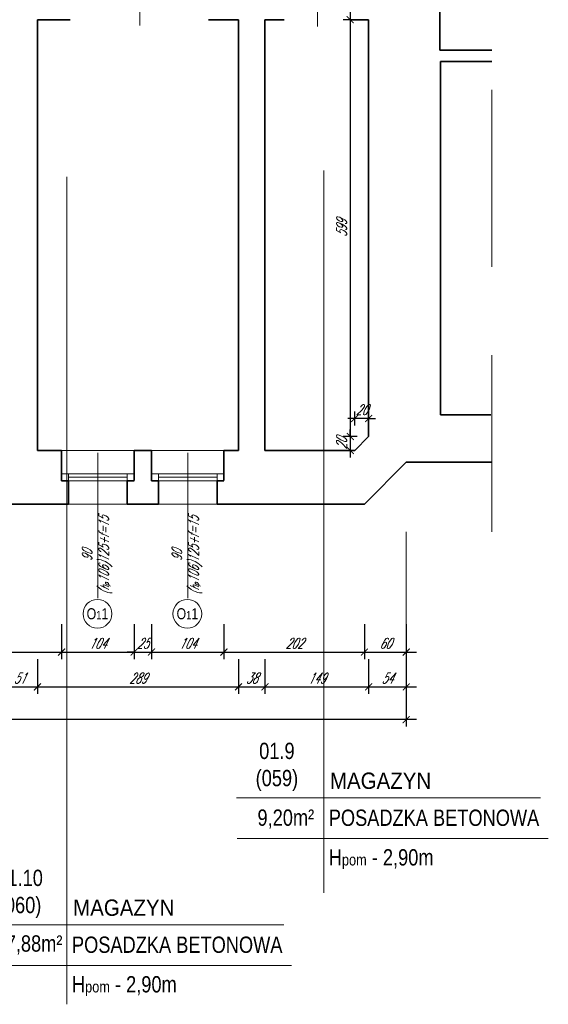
# Model space of a CAD drawing. Header units: millimetres. Extents: x 402 to 79005, y -7782 to 89952.
# Tile 233 of 256: x 27179 to 27939, y 34994 to 36409. Entities that reach past the tile are written whole.
import ezdxf

# ---------------------------------------------------------------- set-up
doc = ezdxf.new("R2010")
doc.units = ezdxf.units.MM
doc.header["$LTSCALE"] = 10
doc.linetypes.add('DASHED', pattern=[19.05, 12.7, -6.35])
doc.layers.get('0').update_dxf_attribs({"lineweight": 0})
doc.layers.get('Defpoints').update_dxf_attribs({"color": 253})
for name, color, linetype, lineweight in [('01 parter - ściany', 253, 'Continuous', 35), ('03-01_okna', 253, 'Continuous', 15), ('03_drzwi', 253, 'Continuous', 15), ('04-1_widok', 253, 'Continuous', 5), ('05-01_wymiary', 253, 'Continuous', 5), ('05-03_opis', 253, 'Continuous', 5)]:
    doc.layers.add(name, color=color, linetype=linetype, lineweight=lineweight)
doc.styles.add('ariel', font='ARIAL.TTF', dxfattribs={"width": 0.8})
doc.styles.add('ariel_wym', font='simplex.shx', dxfattribs={"width": 0.65, "oblique": 25})
doc.dimstyles.new('ariel 50', dxfattribs={"dimtxt": 15, "dimasz": 10, "dimexe": 10, "dimexo": 0, "dimgap": 5, "dimtad": 1, "dimdec": 1, "dimrnd": 0.5, "dimtxsty": 'ariel_wym', "dimblk": 'ARCHTICK', "dimcen": 2.5, "dimdle": 15, "dimazin": 0, "dimtfac": 1, "dimtdec": 1, "dimtix": 1, "dimtmove": 0, "dimatfit": 3, "dimldrblk": 'DOT', "dimfxl": 0, "dimarcsym": 0})
doc.dimstyles.new('ariel 50 wnętrze', dxfattribs={"dimtxt": 15, "dimasz": 10, "dimexe": 10, "dimexo": 0, "dimgap": 5, "dimtad": 1, "dimdec": 1, "dimrnd": 0.5, "dimtxsty": 'ariel_wym', "dimblk": 'ARCHTICK', "dimcen": 2.5, "dimdle": 15, "dimazin": 0, "dimtfac": 1, "dimtdec": 1, "dimtix": 1, "dimtmove": 0, "dimatfit": 3, "dimldrblk": 'DOT', "dimfxl": 0, "dimarcsym": 0})

# ---------------------------------------------------------------- blocks, each defined once
blk = doc.blocks.new('_ArchTick')
at = {"color": 0, "linetype": 'ByBlock', "const_width": 0.15}
blk.add_lwpolyline([(-0.5, -0.5), (0.5, 0.5)], dxfattribs=at)
blk = doc.blocks.new('*D949')
at = {"layer": '05-01_wymiary', "color": 0, "lineweight": -2}
for p, q in [((26949.5, 35540.3), (26949.5, 35490.3)), ((27239.5, 35540.3), (27239.5, 35490.3)), ((26934.5, 35500.3), (27254.5, 35500.3))]:
    blk.add_line(p, q, dxfattribs=at)
at = {"layer": 'Defpoints', "color": 0}
for p in [(26949.5, 35850), (27239.5, 35790), (27239.5, 35500.3)]:
    blk.add_point(p, dxfattribs=at)
at = {"layer": '05-01_wymiary', "color": 0, "lineweight": -2, "xscale": 10, "yscale": 10, "zscale": 10, "rotation": 180}
blk.add_blockref('_ArchTick', (26949.5, 35500.3), dxfattribs=at)
at = {"layer": '05-01_wymiary', "color": 0, "lineweight": -2, "xscale": 10, "yscale": 10, "zscale": 10}
blk.add_blockref('_ArchTick', (27239.5, 35500.3), dxfattribs=at)
at = {"layer": '05-01_wymiary', "color": 0, "insert": (27094.5, 35512.8), "char_height": 15, "attachment_point": 5, "style": 'ariel_wym'}
blk.add_mtext('290', dxfattribs=at)
blk = doc.blocks.new('_Dot')
at = {"color": 0, "linetype": 'ByBlock', "lineweight": -2}
blk.add_line((-0.5, 0), (-1, 0), dxfattribs=at)
at = {"color": 0, "linetype": 'ByBlock', "const_width": 0.5}
blk.add_lwpolyline([(-0.25, 0, 1), (0.25, 0, 1)], format="xyb", close=True, dxfattribs=at)
blk = doc.blocks.new('*D950')
at = {"layer": '05-01_wymiary', "color": 0, "lineweight": -2}
for p, q in [((27239.5, 35540.3), (27239.5, 35490.3)), ((27343.7, 35540.3), (27343.7, 35490.3)), ((27224.5, 35500.3), (27358.7, 35500.3))]:
    blk.add_line(p, q, dxfattribs=at)
at = {"layer": 'Defpoints', "color": 0}
for p in [(27239.5, 35790), (27343.7, 35790), (27343.7, 35500.3)]:
    blk.add_point(p, dxfattribs=at)
at = {"layer": '05-01_wymiary', "color": 0, "lineweight": -2, "xscale": 10, "yscale": 10, "zscale": 10, "rotation": 180}
blk.add_blockref('_ArchTick', (27239.5, 35500.3), dxfattribs=at)
at = {"layer": '05-01_wymiary', "color": 0, "lineweight": -2, "xscale": 10, "yscale": 10, "zscale": 10}
blk.add_blockref('_ArchTick', (27343.7, 35500.3), dxfattribs=at)
at = {"layer": '05-01_wymiary', "color": 0, "insert": (27291.6, 35512.8), "char_height": 15, "attachment_point": 5, "style": 'ariel_wym'}
blk.add_mtext('104', dxfattribs=at)
blk = doc.blocks.new('*D951')
at = {"layer": '05-01_wymiary', "color": 0, "lineweight": -2}
for p, q in [((27343.7, 35540.3), (27343.7, 35490.3)), ((27368.7, 35540.3), (27368.7, 35490.3)), ((27343.7, 35500.3), (27333.7, 35500.3)), ((27343.7, 35500.3), (27368.7, 35500.3)), ((27368.7, 35500.3), (27378.7, 35500.3))]:
    blk.add_line(p, q, dxfattribs=at)
at = {"layer": 'Defpoints', "color": 0}
for p in [(27343.7, 35790), (27368.7, 35790), (27368.7, 35500.3)]:
    blk.add_point(p, dxfattribs=at)
at = {"layer": '05-01_wymiary', "color": 0, "lineweight": -2, "xscale": 10, "yscale": 10, "zscale": 10}
blk.add_blockref('_ArchTick', (27343.7, 35500.3), dxfattribs=at)
at = {"layer": '05-01_wymiary', "color": 0, "lineweight": -2, "xscale": 10, "yscale": 10, "zscale": 10, "rotation": 180}
blk.add_blockref('_ArchTick', (27368.7, 35500.3), dxfattribs=at)
at = {"layer": '05-01_wymiary', "color": 0, "insert": (27356.2, 35512.8), "char_height": 15, "attachment_point": 5, "style": 'ariel_wym'}
blk.add_mtext('25', dxfattribs=at)
blk = doc.blocks.new('*D952')
at = {"layer": '05-01_wymiary', "color": 0, "lineweight": -2}
for p, q in [((27368.7, 35540.3), (27368.7, 35490.3)), ((27472.9, 35540.3), (27472.9, 35490.3)), ((27353.7, 35500.3), (27487.9, 35500.3))]:
    blk.add_line(p, q, dxfattribs=at)
at = {"layer": 'Defpoints', "color": 0}
for p in [(27368.7, 35790), (27472.9, 35790), (27472.9, 35500.3)]:
    blk.add_point(p, dxfattribs=at)
at = {"layer": '05-01_wymiary', "color": 0, "lineweight": -2, "xscale": 10, "yscale": 10, "zscale": 10, "rotation": 180}
blk.add_blockref('_ArchTick', (27368.7, 35500.3), dxfattribs=at)
at = {"layer": '05-01_wymiary', "color": 0, "lineweight": -2, "xscale": 10, "yscale": 10, "zscale": 10}
blk.add_blockref('_ArchTick', (27472.9, 35500.3), dxfattribs=at)
at = {"layer": '05-01_wymiary', "color": 0, "insert": (27420.8, 35512.8), "char_height": 15, "attachment_point": 5, "style": 'ariel_wym'}
blk.add_mtext('104', dxfattribs=at)
blk = doc.blocks.new('*D953')
at = {"layer": '05-01_wymiary', "color": 0, "lineweight": -2}
for p, q in [((27472.9, 35540.3), (27472.9, 35490.3)), ((27674.8, 35540.3), (27674.8, 35490.3)), ((27457.9, 35500.3), (27689.8, 35500.3))]:
    blk.add_line(p, q, dxfattribs=at)
at = {"layer": 'Defpoints', "color": 0}
for p in [(27472.9, 35790), (27674.8, 35713), (27674.8, 35500.3)]:
    blk.add_point(p, dxfattribs=at)
at = {"layer": '05-01_wymiary', "color": 0, "lineweight": -2, "xscale": 10, "yscale": 10, "zscale": 10, "rotation": 180}
blk.add_blockref('_ArchTick', (27472.9, 35500.3), dxfattribs=at)
at = {"layer": '05-01_wymiary', "color": 0, "lineweight": -2, "xscale": 10, "yscale": 10, "zscale": 10}
blk.add_blockref('_ArchTick', (27674.8, 35500.3), dxfattribs=at)
at = {"layer": '05-01_wymiary', "color": 0, "insert": (27573.9, 35512.8), "char_height": 15, "attachment_point": 5, "style": 'ariel_wym'}
blk.add_mtext('202', dxfattribs=at)
blk = doc.blocks.new('*D954')
at = {"layer": '05-01_wymiary', "color": 0, "lineweight": -2}
for p, q in [((27674.8, 35540.3), (27674.8, 35490.3)), ((27734.8, 35540.3), (27734.8, 35490.3)), ((27659.8, 35500.3), (27749.8, 35500.3))]:
    blk.add_line(p, q, dxfattribs=at)
at = {"layer": 'Defpoints', "color": 0}
for p in [(27734.8, 35773), (27674.8, 35713), (27734.8, 35500.3)]:
    blk.add_point(p, dxfattribs=at)
at = {"layer": '05-01_wymiary', "color": 0, "lineweight": -2, "xscale": 10, "yscale": 10, "zscale": 10, "rotation": 180}
blk.add_blockref('_ArchTick', (27674.8, 35500.3), dxfattribs=at)
at = {"layer": '05-01_wymiary', "color": 0, "lineweight": -2, "xscale": 10, "yscale": 10, "zscale": 10}
blk.add_blockref('_ArchTick', (27734.8, 35500.3), dxfattribs=at)
at = {"layer": '05-01_wymiary', "color": 0, "insert": (27704.8, 35512.8), "char_height": 15, "attachment_point": 5, "style": 'ariel_wym'}
blk.add_mtext('60', dxfattribs=at)
blk = doc.blocks.new('*D24')
at = {"layer": '05-01_wymiary', "color": 0, "lineweight": -2}
for p, q in [((27153.8, 35490.3), (27153.8, 35440.3)), ((27204.8, 35490.3), (27204.8, 35440.3)), ((27138.8, 35450.3), (27219.8, 35450.3))]:
    blk.add_line(p, q, dxfattribs=at)
at = {"layer": 'Defpoints', "color": 0}
for p in [(27153.8, 35790), (27204.8, 35790), (27204.8, 35450.3)]:
    blk.add_point(p, dxfattribs=at)
at = {"layer": '05-01_wymiary', "color": 0, "lineweight": -2, "xscale": 10, "yscale": 10, "zscale": 10, "rotation": 180}
blk.add_blockref('_ArchTick', (27153.8, 35450.3), dxfattribs=at)
at = {"layer": '05-01_wymiary', "color": 0, "lineweight": -2, "xscale": 10, "yscale": 10, "zscale": 10}
blk.add_blockref('_ArchTick', (27204.8, 35450.3), dxfattribs=at)
at = {"layer": '05-01_wymiary', "color": 0, "insert": (27179.3, 35462.8), "char_height": 15, "attachment_point": 5, "style": 'ariel_wym'}
blk.add_mtext('51', dxfattribs=at)
blk = doc.blocks.new('*D25')
at = {"layer": '05-01_wymiary', "color": 0, "lineweight": -2}
for p, q in [((27204.8, 35490.3), (27204.8, 35440.3)), ((27493.8, 35490.3), (27493.8, 35440.3)), ((27189.8, 35450.3), (27508.8, 35450.3))]:
    blk.add_line(p, q, dxfattribs=at)
at = {"layer": 'Defpoints', "color": 0}
for p in [(27204.8, 35790), (27493.8, 35790), (27493.8, 35450.3)]:
    blk.add_point(p, dxfattribs=at)
at = {"layer": '05-01_wymiary', "color": 0, "lineweight": -2, "xscale": 10, "yscale": 10, "zscale": 10, "rotation": 180}
blk.add_blockref('_ArchTick', (27204.8, 35450.3), dxfattribs=at)
at = {"layer": '05-01_wymiary', "color": 0, "lineweight": -2, "xscale": 10, "yscale": 10, "zscale": 10}
blk.add_blockref('_ArchTick', (27493.8, 35450.3), dxfattribs=at)
at = {"layer": '05-01_wymiary', "color": 0, "insert": (27349.3, 35462.8), "char_height": 15, "attachment_point": 5, "style": 'ariel_wym'}
blk.add_mtext('289', dxfattribs=at)
blk = doc.blocks.new('*D26')
at = {"layer": '05-01_wymiary', "color": 0, "lineweight": -2}
for p, q in [((27493.8, 35490.3), (27493.8, 35440.3)), ((27531.8, 35490.3), (27531.8, 35440.3)), ((27478.8, 35450.3), (27546.8, 35450.3))]:
    blk.add_line(p, q, dxfattribs=at)
at = {"layer": 'Defpoints', "color": 0}
for p in [(27493.8, 35790), (27531.8, 35790), (27531.8, 35450.3)]:
    blk.add_point(p, dxfattribs=at)
at = {"layer": '05-01_wymiary', "color": 0, "lineweight": -2, "xscale": 10, "yscale": 10, "zscale": 10, "rotation": 180}
blk.add_blockref('_ArchTick', (27493.8, 35450.3), dxfattribs=at)
at = {"layer": '05-01_wymiary', "color": 0, "lineweight": -2, "xscale": 10, "yscale": 10, "zscale": 10}
blk.add_blockref('_ArchTick', (27531.8, 35450.3), dxfattribs=at)
at = {"layer": '05-01_wymiary', "color": 0, "insert": (27512.8, 35462.8), "char_height": 15, "attachment_point": 5, "style": 'ariel_wym'}
blk.add_mtext('38', dxfattribs=at)
blk = doc.blocks.new('*D27')
at = {"layer": '05-01_wymiary', "color": 0, "lineweight": -2}
for p, q in [((27531.8, 35490.3), (27531.8, 35440.3)), ((27680.8, 35490.3), (27680.8, 35440.3)), ((27516.8, 35450.3), (27695.8, 35450.3))]:
    blk.add_line(p, q, dxfattribs=at)
at = {"layer": 'Defpoints', "color": 0}
for p in [(27680.8, 35810.1), (27531.8, 35790), (27680.8, 35450.3)]:
    blk.add_point(p, dxfattribs=at)
at = {"layer": '05-01_wymiary', "color": 0, "lineweight": -2, "xscale": 10, "yscale": 10, "zscale": 10, "rotation": 180}
blk.add_blockref('_ArchTick', (27531.8, 35450.3), dxfattribs=at)
at = {"layer": '05-01_wymiary', "color": 0, "lineweight": -2, "xscale": 10, "yscale": 10, "zscale": 10}
blk.add_blockref('_ArchTick', (27680.8, 35450.3), dxfattribs=at)
at = {"layer": '05-01_wymiary', "color": 0, "insert": (27606.3, 35462.8), "char_height": 15, "attachment_point": 5, "style": 'ariel_wym'}
blk.add_mtext('149', dxfattribs=at)
blk = doc.blocks.new('*D28')
at = {"layer": '05-01_wymiary', "color": 0, "lineweight": -2}
for p, q in [((27680.8, 35490.3), (27680.8, 35440.3)), ((27734.8, 35490.3), (27734.8, 35440.3)), ((27665.8, 35450.3), (27749.8, 35450.3))]:
    blk.add_line(p, q, dxfattribs=at)
at = {"layer": 'Defpoints', "color": 0}
for p in [(27680.8, 35810.1), (27734.8, 35773), (27734.8, 35450.3)]:
    blk.add_point(p, dxfattribs=at)
at = {"layer": '05-01_wymiary', "color": 0, "lineweight": -2, "xscale": 10, "yscale": 10, "zscale": 10, "rotation": 180}
blk.add_blockref('_ArchTick', (27680.8, 35450.3), dxfattribs=at)
at = {"layer": '05-01_wymiary', "color": 0, "lineweight": -2, "xscale": 10, "yscale": 10, "zscale": 10}
blk.add_blockref('_ArchTick', (27734.8, 35450.3), dxfattribs=at)
at = {"layer": '05-01_wymiary', "color": 0, "insert": (27707.8, 35462.8), "char_height": 15, "attachment_point": 5, "style": 'ariel_wym'}
blk.add_mtext('54', dxfattribs=at)
blk = doc.blocks.new('*D29')
at = {"layer": '05-01_wymiary', "color": 0, "lineweight": -2}
for p, q in [((25688.8, 35443.3), (25688.8, 35393.3)), ((27734.8, 35443.3), (27734.8, 35393.3)), ((27749.8, 35403.3), (25673.8, 35403.3))]:
    blk.add_line(p, q, dxfattribs=at)
at = {"layer": 'Defpoints', "color": 0}
for p in [(25688.8, 35773), (27734.8, 35773), (25688.8, 35403.3)]:
    blk.add_point(p, dxfattribs=at)
at = {"layer": '05-01_wymiary', "color": 0, "lineweight": -2, "xscale": 10, "yscale": 10, "zscale": 10, "rotation": 180}
blk.add_blockref('_ArchTick', (25688.8, 35403.3), dxfattribs=at)
at = {"layer": '05-01_wymiary', "color": 0, "lineweight": -2, "xscale": 10, "yscale": 10, "zscale": 10}
blk.add_blockref('_ArchTick', (27734.8, 35403.3), dxfattribs=at)
at = {"layer": '05-01_wymiary', "color": 0, "insert": (26711.8, 35415.8), "char_height": 15, "attachment_point": 5, "style": 'ariel_wym'}
blk.add_mtext('2046', dxfattribs=at)
blk = doc.blocks.new('*D326')
at = {"layer": '05-01_wymiary', "color": 0, "lineweight": -2}
for p, q in [((27654.4, 36475), (27654.4, 36394)), ((27664.4, 36460), (27644.4, 36460)), ((27664.4, 36409), (27644.4, 36409))]:
    blk.add_line(p, q, dxfattribs=at)
at = {"layer": 'Defpoints', "color": 0}
for p in [(27680.8, 36460), (27654.4, 36409), (27680.8, 36409)]:
    blk.add_point(p, dxfattribs=at)
at = {"layer": '05-01_wymiary', "color": 0, "lineweight": -2, "xscale": 10, "yscale": 10, "zscale": 10}
for p, rotation in [((27654.4, 36460), 90), ((27654.4, 36409), 270)]:
    blk.add_blockref('_ArchTick', p, dxfattribs=dict(at, rotation=rotation))
at = {"layer": '05-01_wymiary', "color": 0, "insert": (27641.9, 36434.5), "char_height": 15, "attachment_point": 5, "rotation": 90, "style": 'ariel_wym'}
blk.add_mtext('51', dxfattribs=at)
blk = doc.blocks.new('*D327')
at = {"layer": '05-01_wymiary', "color": 0, "lineweight": -2}
for p, q in [((27654.4, 36424), (27654.4, 35795.1)), ((27664.4, 36409), (27644.4, 36409)), ((27664.4, 35810.1), (27644.4, 35810.1))]:
    blk.add_line(p, q, dxfattribs=at)
at = {"layer": 'Defpoints', "color": 0}
for p in [(27680.8, 36409), (27654.4, 35810.1), (27680.8, 35810.1)]:
    blk.add_point(p, dxfattribs=at)
at = {"layer": '05-01_wymiary', "color": 0, "lineweight": -2, "xscale": 10, "yscale": 10, "zscale": 10}
for p, rotation in [((27654.4, 36409), 90), ((27654.4, 35810.1), 270)]:
    blk.add_blockref('_ArchTick', p, dxfattribs=dict(at, rotation=rotation))
at = {"layer": '05-01_wymiary', "color": 0, "insert": (27641.9, 36109.5), "char_height": 15, "attachment_point": 5, "rotation": 90, "style": 'ariel_wym'}
blk.add_mtext('599', dxfattribs=at)
blk = doc.blocks.new('*D328')
at = {"layer": '05-01_wymiary', "color": 0, "lineweight": -2}
for p, q in [((27664.4, 35810.1), (27644.4, 35810.1)), ((27654.4, 35810.1), (27654.4, 35820.1)), ((27654.4, 35810.1), (27654.4, 35790)), ((27660.8, 35790), (27644.4, 35790)), ((27654.4, 35790), (27654.4, 35780))]:
    blk.add_line(p, q, dxfattribs=at)
at = {"layer": 'Defpoints', "color": 0}
for p in [(27680.8, 35810.1), (27654.4, 35790), (27660.8, 35790)]:
    blk.add_point(p, dxfattribs=at)
at = {"layer": '05-01_wymiary', "color": 0, "lineweight": -2, "xscale": 10, "yscale": 10, "zscale": 10}
for p, rotation in [((27654.4, 35810.1), 270), ((27654.4, 35790), 90)]:
    blk.add_blockref('_ArchTick', p, dxfattribs=dict(at, rotation=rotation))
at = {"layer": '05-01_wymiary', "color": 0, "insert": (27641.9, 35800.1), "char_height": 15, "attachment_point": 5, "rotation": 90, "style": 'ariel_wym'}
blk.add_mtext('20', dxfattribs=at)
blk = doc.blocks.new('*D329')
at = {"layer": '05-01_wymiary', "color": 0, "lineweight": -2}
for p, q in [((27660.8, 35826), (27660.8, 35846)), ((27680.8, 35826), (27680.8, 35846)), ((27660.8, 35836), (27650.8, 35836)), ((27680.8, 35836), (27660.8, 35836)), ((27680.8, 35836), (27690.8, 35836))]:
    blk.add_line(p, q, dxfattribs=at)
at = {"layer": 'Defpoints', "color": 0}
for p in [(27660.8, 35836), (27680.8, 35810.1), (27660.8, 35790)]:
    blk.add_point(p, dxfattribs=at)
at = {"layer": '05-01_wymiary', "color": 0, "lineweight": -2, "xscale": 10, "yscale": 10, "zscale": 10}
blk.add_blockref('_ArchTick', (27660.8, 35836), dxfattribs=at)
at = {"layer": '05-01_wymiary', "color": 0, "lineweight": -2, "xscale": 10, "yscale": 10, "zscale": 10, "rotation": 180}
blk.add_blockref('_ArchTick', (27680.8, 35836), dxfattribs=at)
at = {"layer": '05-01_wymiary', "color": 0, "insert": (27670.8, 35848.5), "char_height": 15, "attachment_point": 5, "style": 'ariel_wym'}
blk.add_mtext('20', dxfattribs=at)

msp = doc.modelspace()

# ---------------------------------------------------------------- linework, layer by layer
at = {"layer": '01 parter - ściany'}
for p, q in [((27783.316, 36365.047), (27783.316, 36639.047)), ((27252.082, 36408.98), (27204.835, 36408.98)), ((27204.835, 35790.047), (27204.835, 36408.98)), ((27493.835, 36408.98), (27450.532, 36408.98)), ((27493.835, 35790.047), (27493.835, 36408.98)), ((27559.335, 36408.98), (27531.835, 36408.98)), ((27531.835, 36408.98), (27531.835, 35790.047)), ((27680.835, 36408.98), (27654.263, 36408.98)), ((27680.835, 35810.089), (27680.835, 36408.98)), ((27858.045, 36365.047), (27783.316, 36365.047)), ((27858.045, 36349.047), (27784.316, 36349.047)), ((27784.316, 35841.047), (27784.316, 36349.047)), ((27856.316, 35841.047), (27784.316, 35841.047)), ((27660.768, 35790.023), (27680.835, 35810.089)), ((27239.542, 35790.047), (27204.835, 35790.047)), ((27239.542, 35790.047), (27239.542, 35746.523)), ((27343.742, 35790.047), (27343.739, 35746.603)), ((27368.74, 35790.047), (27343.742, 35790.047)), ((27368.74, 35790.047), (27368.74, 35746.538)), ((27472.94, 35790.047), (27472.937, 35746.603)), ((27493.835, 35790.047), (27472.94, 35790.047)), ((27660.792, 35790.047), (27531.835, 35790.047)), ((27674.844, 35713.047), (27734.844, 35773.047)), ((27858.045, 35773.047), (27734.844, 35773.047)), ((27249.514, 35746.523), (27239.542, 35746.523)), ((27249.512, 35713.023), (27249.513, 35746.523)), ((27333.738, 35713.023), (27333.739, 35746.553)), ((27343.71, 35746.553), (27333.739, 35746.553)), ((27378.712, 35746.538), (27368.74, 35746.538)), ((27378.71, 35713.023), (27378.711, 35746.538)), ((27462.936, 35713.023), (27462.937, 35746.553)), ((27472.908, 35746.553), (27462.937, 35746.553)), ((27249.512, 35713.047), (27105.069, 35713.047)), ((27378.71, 35713.047), (27333.738, 35713.047)), ((27674.844, 35713.047), (27462.936, 35713.047))]:
    msp.add_line(p, q, dxfattribs=at)
at = {"layer": '03-01_okna', "linetype": 'Continuous', "lineweight": 0}
for p, q in [((27343.742, 35756.552), (27239.543, 35756.537)), ((27249.514, 35746.538), (27249.513, 35756.538)), ((27249.514, 35746.523), (27249.513, 35756.523)), ((27333.739, 35746.553), (27333.738, 35756.553)), ((27472.94, 35756.552), (27368.74, 35756.537)), ((27378.712, 35746.538), (27378.71, 35756.538)), ((27462.937, 35746.553), (27462.935, 35756.553)), ((27333.738, 35751.551), (27249.513, 35751.538)), ((27333.739, 35746.553), (27249.514, 35746.538)), ((27462.936, 35751.551), (27378.711, 35751.538)), ((27462.937, 35746.553), (27378.712, 35746.538)), ((27249.512, 35713.047), (27333.738, 35713.047)), ((27378.71, 35713.047), (27462.936, 35713.047))]:
    msp.add_line(p, q, dxfattribs=at)
at = {"layer": '03_drzwi'}
for p, q in [((27607.099, 36399.018), (27607.119, 36465.448)), ((27351.859, 36400.667), (27351.876, 36458.473))]:
    msp.add_line(p, q, dxfattribs=at)
at = {"layer": '04-1_widok'}
for p, q in [((27239.542, 35790.047), (27343.742, 35790.047)), ((27368.74, 35790.047), (27472.94, 35790.047))]:
    msp.add_line(p, q, dxfattribs=at)
at = {"layer": '05-01_wymiary'}
msp.add_line((27734.844, 35393.314), (27734.844, 35673.047), dxfattribs=at)
at = {"layer": '05-03_opis', "linetype": 'DASHED', "ltscale": 2}
msp.add_line((27858.045, 35673.047), (27858.045, 39648.047), dxfattribs=at)
at = {"layer": '05-03_opis'}
for p, q in [((27616.24, 36192.072), (27616.24, 35154.494)), ((27247.185, 36182.957), (27247.185, 34994.176)), ((27491.082, 35290.706), (27927.864, 35290.706)), ((27491.648, 35232.349), (27939.029, 35232.349)), ((27122.027, 35108.272), (27558.808, 35108.272)), ((27122.593, 35049.915), (27569.974, 35049.915))]:
    msp.add_line(p, q, dxfattribs=at)
at = {"layer": '05-03_opis', "lineweight": 0}
for p, q in [((27291.625, 35786.383), (27291.625, 35577.983)), ((27420.823, 35786.383), (27420.823, 35577.983))]:
    msp.add_line(p, q, dxfattribs=at)
for centre in [(27291.125, 35555.293), (27420.323, 35555.293)]:
    msp.add_circle(centre, 20.689, dxfattribs=at)

# ---------------------------------------------------------------- texts
at = {"layer": '05-03_opis', "lineweight": 0, "char_height": 14.4, "width": 62.66128, "attachment_point": 5, "rotation": 90, "style": 'ariel_wym'}
for insert in [(27290.554, 35639.351), (27419.752, 35639.351)]:
    msp.add_mtext('90\\P({\\H0.8333x;h\\H0.6x;p}106)125+f=15', dxfattribs=dict(at, insert=insert))
at = {"layer": '05-03_opis', "lineweight": 0, "char_height": 15.84, "width": 75.19353, "attachment_point": 5, "style": 'ariel'}
for insert in [(27291.125, 35555.293), (27420.323, 35555.293)]:
    msp.add_mtext('O{\\H0.7576x;1}1', dxfattribs=dict(at, insert=insert))
at = {"layer": '05-03_opis', "char_height": 23.4234, "style": 'ariel'}
for s, insert, width, attachment_point in [('{\\fArial|b0|i0|c238|p34;01.9\\P(059)}', (27548.977, 35335.293), 108.9126, 5), ('\\W0.9;{\\fArial|b0|i0|c238|p34;MAGAZYN}', (27625.152, 35315.292), 356.6375, 4), (' POSADZKA BETONOWA', (27616.24, 35262.078), 322.789, 4), ('{\\fArial|b0|i0|c238|p34;9,20m²}', (27561.784, 35260.28), 108.9126, 5), ('{\\fArial|b0|i0|c238|p34; H\\H0.7x;pom\\H1.429x; - 2,90m}', (27616.24, 35202.895), 322.789, 4), ('{\\fArial|b0|i0|c238|p34;01.10\\P(060)}', (27179.921, 35152.859), 108.9126, 5), ('\\W0.9;{\\fArial|b0|i0|c238|p34;MAGAZYN}', (27256.097, 35132.858), 356.6375, 4), (' POSADZKA BETONOWA', (27247.185, 35079.644), 322.789, 4), ('{\\fArial|b0|i0|c238|p34;17,88m²}', (27192.728, 35079.369), 108.9126, 5), ('{\\fArial|b0|i0|c238|p34; H\\H0.7x;pom\\H1.429x; - 2,90m}', (27247.185, 35020.461), 322.789, 4)]:
    msp.add_mtext(s, dxfattribs=dict(at, insert=insert, width=width, attachment_point=attachment_point))

# ---------------------------------------------------------------- dimensions: what is measured, and where the dimension line sits
at = {"layer": '05-01_wymiary'}
for base, p1, p2, picture, middle in [((27654.39, 36408.98), (27680.835, 36460.047), (27680.835, 36408.98), '*D326', (27641.89, 36434.513)), ((27654.39, 35810.089), (27680.835, 36408.98), (27680.835, 35810.089), '*D327', (27641.89, 36109.535)), ((27654.39, 35790.023), (27680.835, 35810.089), (27660.768, 35790.023), '*D328', (27641.89, 35800.056))]:
    dim = msp.add_linear_dim(base=base, p1=p1, p2=p2, angle=90, dimstyle='ariel 50 wnętrze', override={"dimtmove": 1}, dxfattribs=at)
    dim.commit()
    dim.dimension.update_dxf_attribs({"geometry": picture, "text_midpoint": middle})
for base, p1, p2, dimstyle, picture, middle in [((27660.792, 35835.992), (27680.835, 35810.089), (27660.792, 35790.047), 'ariel 50 wnętrze', '*D329', (27670.813, 35848.492)), ((25688.835, 35403.314), (27734.844, 35773.047), (25688.835, 35773.047), 'ariel 50', '*D29', (26711.839, 35415.814))]:
    dim = msp.add_linear_dim(base=base, p1=p1, p2=p2, dimstyle=dimstyle, dxfattribs=at)
    dim.commit()
    dim.dimension.update_dxf_attribs({"geometry": picture, "text_midpoint": middle})
for base, p1, p2, picture, middle in [((27239.542, 35500.304), (26949.522, 35850.034), (27239.542, 35790.047), '*D949', (27094.532, 35512.804)), ((27680.835, 35450.304), (27531.835, 35790.047), (27680.835, 35810.089), '*D27', (27606.335, 35462.804)), ((27734.844, 35450.304), (27680.835, 35810.089), (27734.844, 35773.047), '*D28', (27707.839, 35462.804)), ((27204.835, 35450.304), (27153.835, 35790.047), (27204.835, 35790.047), '*D24', (27179.335, 35462.804)), ((27493.835, 35450.304), (27204.835, 35790.047), (27493.835, 35790.047), '*D25', (27349.335, 35462.804)), ((27343.742, 35500.304), (27239.542, 35790.047), (27343.742, 35790.047), '*D950', (27291.642, 35512.804)), ((27368.74, 35500.304), (27343.742, 35790.047), (27368.74, 35790.047), '*D951', (27356.241, 35512.804)), ((27472.94, 35500.304), (27368.74, 35790.047), (27472.94, 35790.047), '*D952', (27420.84, 35512.804)), ((27674.844, 35500.304), (27472.94, 35790.047), (27674.844, 35713.047), '*D953', (27573.892, 35512.804)), ((27531.835, 35450.304), (27493.835, 35790.047), (27531.835, 35790.047), '*D26', (27512.835, 35462.804)), ((27734.844, 35500.304), (27674.844, 35713.047), (27734.844, 35773.047), '*D954', (27704.844, 35512.804))]:
    dim = msp.add_linear_dim(base=base, p1=p1, p2=p2, dimstyle='ariel 50', override={"dimtmove": 1}, dxfattribs=at)
    dim.commit()
    dim.dimension.update_dxf_attribs({"geometry": picture, "text_midpoint": middle})

doc.saveas('drawing.dxf')
